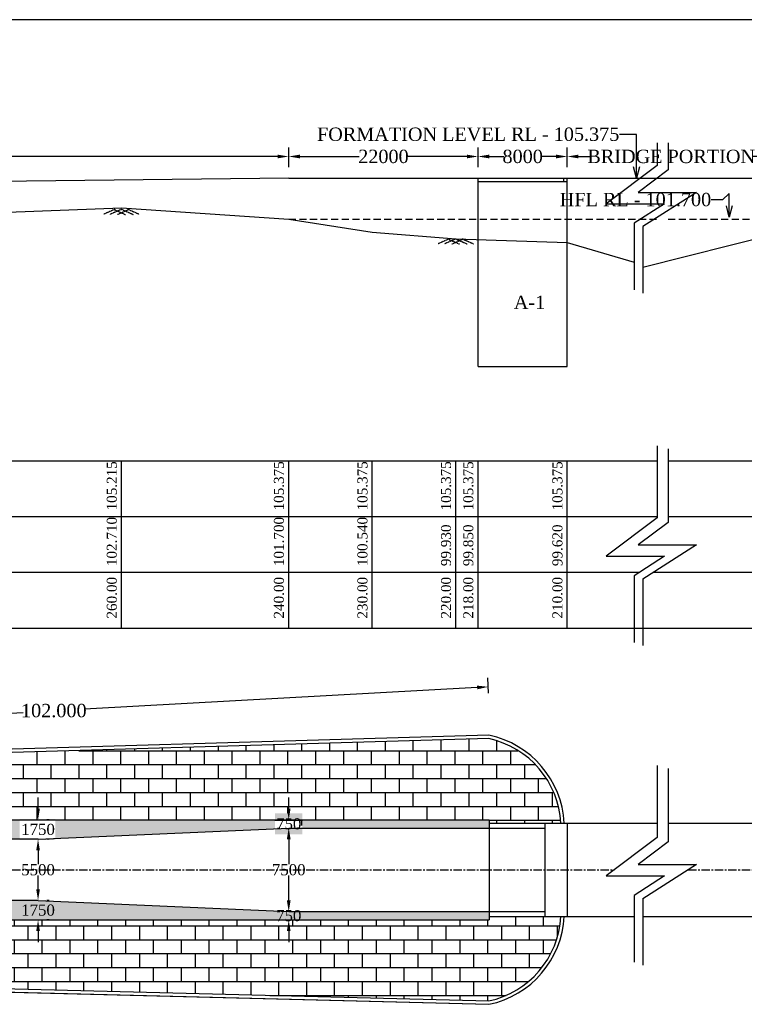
# Model space of a CAD drawing. Header units: millimetres. Extents: x -18859927 to 5748923, y -509130 to 320261.
# Tile 4 of 5: x 5565481 to 5630519, y -392049 to -303623. Entities that reach past the tile are written whole.
import ezdxf

# ---------------------------------------------------------------- set-up
doc = ezdxf.new("R2010")
doc.units = ezdxf.units.MM
doc.header["$MEASUREMENT"] = 0
for name, pattern in [('CENTERX2', [4, 2.5, -0.5, 0.5, -0.5]), ('DASHED2', [9.525, 6.35, -3.175]), ('HIDDEN', [0.375, 0.25, -0.125])]:
    doc.linetypes.add(name, pattern=pattern)
doc.styles.get("Standard").update_dxf_attribs({"font": 'times.ttf'})
doc.dimstyles.get("Standard").update_dxf_attribs({"dimtxt": 400, "dimasz": 215, "dimexe": 0.18, "dimexo": 0.0625, "dimgap": 0.09, "dimtad": 0, "dimtih": 1, "dimtoh": 1, "dimdec": 0, "dimzin": 4, "dimdsep": 46, "dimtxsty": 'Standard', "dimblk": 'OPEN90', "dimcen": 0, "dimadec": 0, "dimazin": 1, "dimtfac": 1, "dimtdec": 0, "dimtix": 1, "dimtofl": 0, "dimtmove": 0, "dimatfit": 3, "dimldrblk": 'OPEN30', "dimfxl": 0, "dimtolj": 1, "dimtzin": 0, "dimarcsym": 0})

# ---------------------------------------------------------------- blocks, each defined once
blk = doc.blocks.new('*D35')
at = {"color": 0, "linetype": 'Continuous', "lineweight": -2, "ltscale": 10000, "transparency": 16777216}
for p, q in [((5614628, -316765), (5614628, -315110)), ((5633285, -316765), (5633285, -315110)), ((5615628, -315910), (5616626, -315910)), ((5632285, -315910), (5631288, -315910))]:
    blk.add_line(p, q, dxfattribs=at)
at = {"color": 0, "linetype": 'Continuous', "ltscale": 10000, "transparency": 16777216}
for points in [[(5615628, -315743), (5615628, -316076), (5614628, -315910)], [(5632285, -315743), (5632285, -316076), (5633285, -315910)]]:
    blk.add_solid(points, dxfattribs=at)
at = {"layer": 'Defpoints', "color": 0, "linetype": 'Continuous', "ltscale": 10000, "transparency": 16777216}
for p in [(5614628, -315910), (5614628, -317765), (5633285, -317765)]:
    blk.add_point(p, dxfattribs=at)
at = {"color": 0, "linetype": 'Continuous', "ltscale": 10000, "transparency": 16777216, "insert": (5623957, -315910), "char_height": 500, "attachment_point": 5}
blk.add_mtext('\\A1;{\\H2.4x;BRIDGE PORTION}', dxfattribs=at)
blk = doc.blocks.new('*D19')
at = {"color": 0, "linetype": 'Continuous', "lineweight": -2, "ltscale": 10000, "transparency": 16777216}
for p, q in [((5589628, -382720), (5589628, -381720)), ((5588628, -383720), (5588828, -383720)), ((5583877, -384470), (5590428, -384470)), ((5589628, -385470), (5589628, -386470))]:
    blk.add_line(p, q, dxfattribs=at)
at = {"color": 0, "linetype": 'Continuous', "ltscale": 10000, "transparency": 16777216}
for points in [[(5589461, -382720), (5589795, -382720), (5589628, -383720)], [(5589461, -385470), (5589795, -385470), (5589628, -384470)]]:
    blk.add_solid(points, dxfattribs=at)
at = {"layer": 'Defpoints', "color": 0, "linetype": 'Continuous', "ltscale": 10000, "transparency": 16777216}
for p in [(5589628, -383720), (5582877, -384470), (5589628, -384470)]:
    blk.add_point(p, dxfattribs=at)
at = {"color": 0, "linetype": 'Continuous', "ltscale": 10000, "transparency": 16777216, "insert": (5589628, -384095), "char_height": 500, "attachment_point": 5}
blk.add_mtext('\\A1;{\\H2x;750}', dxfattribs=at)
blk = doc.blocks.new('*D47')
at = {"color": 0, "linetype": 'Continuous', "lineweight": -2, "ltscale": 10000, "transparency": 16777216}
for p, q in [((5606628, -316867), (5606628, -315110)), ((5614628, -316867), (5614628, -315110)), ((5607628, -315910), (5608942, -315910)), ((5613628, -315910), (5612315, -315910))]:
    blk.add_line(p, q, dxfattribs=at)
at = {"color": 0, "linetype": 'Continuous', "ltscale": 10000, "transparency": 16777216}
for points in [[(5607628, -315743), (5607628, -316076), (5606628, -315910)], [(5613628, -315743), (5613628, -316076), (5614628, -315910)]]:
    blk.add_solid(points, dxfattribs=at)
at = {"layer": 'Defpoints', "color": 0, "linetype": 'Continuous', "ltscale": 10000, "transparency": 16777216}
for p in [(5614628, -315910), (5606628, -317867), (5614628, -317867)]:
    blk.add_point(p, dxfattribs=at)
at = {"color": 0, "linetype": 'Continuous', "ltscale": 10000, "transparency": 16777216, "insert": (5610628, -315910), "char_height": 500, "attachment_point": 5}
blk.add_mtext('\\A1;{\\H2.4x;8000}', dxfattribs=at)
blk = doc.blocks.new('*D49')
at = {"color": 0, "linetype": 'Continuous', "lineweight": -2, "ltscale": 10000, "transparency": 16777216}
for p, q in [((5589628, -374470), (5589628, -373470)), ((5588628, -375470), (5588828, -375470)), ((5588628, -376220), (5588828, -376220)), ((5589628, -377220), (5589628, -378220))]:
    blk.add_line(p, q, dxfattribs=at)
at = {"color": 0, "linetype": 'Continuous', "ltscale": 10000, "transparency": 16777216}
for points in [[(5589462, -374470), (5589795, -374470), (5589628, -375470)], [(5589462, -377220), (5589795, -377220), (5589628, -376220)]]:
    blk.add_solid(points, dxfattribs=at)
at = {"layer": 'Defpoints', "color": 0, "linetype": 'Continuous', "ltscale": 10000, "transparency": 16777216}
for p in [(5589628, -375470), (5589628, -376220), (5589628, -376220)]:
    blk.add_point(p, dxfattribs=at)
at = {"color": 0, "linetype": 'Continuous', "ltscale": 10000, "transparency": 16777216, "insert": (5589628, -375845), "char_height": 500, "attachment_point": 5}
blk.add_mtext('\\A1;{\\H2x;750}', dxfattribs=at)
blk = doc.blocks.new('*D50')
at = {"color": 0, "linetype": 'Continuous', "lineweight": -2, "ltscale": 10000, "transparency": 16777216}
for p, q in [((5590628, -376220), (5590428, -376220)), ((5589628, -377220), (5589628, -379459)), ((5589628, -382718), (5589628, -380479)), ((5590628, -383718), (5590428, -383718))]:
    blk.add_line(p, q, dxfattribs=at)
at = {"color": 0, "linetype": 'Continuous', "ltscale": 10000, "transparency": 16777216}
for points in [[(5589462, -377220), (5589795, -377220), (5589628, -376220)], [(5589462, -382718), (5589795, -382718), (5589628, -383718)]]:
    blk.add_solid(points, dxfattribs=at)
at = {"layer": 'Defpoints', "color": 0, "linetype": 'Continuous', "ltscale": 10000, "transparency": 16777216}
for p in [(5589628, -376220), (5589628, -383718), (5589628, -383718)]:
    blk.add_point(p, dxfattribs=at)
at = {"color": 0, "linetype": 'Continuous', "ltscale": 10000, "transparency": 16777216, "insert": (5589628, -379969), "char_height": 500, "attachment_point": 5}
blk.add_mtext('\\A1;{\\H2x;7500}', dxfattribs=at)
blk = doc.blocks.new('*D51')
at = {"color": 0, "linetype": 'Continuous', "lineweight": -2, "ltscale": 10000, "transparency": 16777216}
for p, q in [((5567128, -374470), (5567128, -373470)), ((5568128, -375470), (5567928, -375470)), ((5568128, -377220), (5567928, -377220)), ((5567128, -378220), (5567128, -379220))]:
    blk.add_line(p, q, dxfattribs=at)
at = {"color": 0, "linetype": 'Continuous', "ltscale": 10000, "transparency": 16777216}
for points in [[(5566962, -374470), (5567295, -374470), (5567128, -375470)], [(5566962, -378220), (5567295, -378220), (5567128, -377220)]]:
    blk.add_solid(points, dxfattribs=at)
at = {"layer": 'Defpoints', "color": 0, "linetype": 'Continuous', "ltscale": 10000, "transparency": 16777216}
for p in [(5567128, -375470), (5567128, -377220), (5567128, -377220)]:
    blk.add_point(p, dxfattribs=at)
at = {"color": 0, "linetype": 'Continuous', "ltscale": 10000, "transparency": 16777216, "insert": (5567128, -376345), "char_height": 500, "attachment_point": 5}
blk.add_mtext('\\A1;{\\H2x;1750}', dxfattribs=at)
blk = doc.blocks.new('*D52')
at = {"color": 0, "linetype": 'Continuous', "lineweight": -2, "ltscale": 10000, "transparency": 16777216}
for p, q in [((5568128, -377220), (5567928, -377220)), ((5567128, -378220), (5567128, -379461)), ((5567128, -381720), (5567128, -380479)), ((5568128, -382720), (5567928, -382720))]:
    blk.add_line(p, q, dxfattribs=at)
at = {"color": 0, "linetype": 'Continuous', "ltscale": 10000, "transparency": 16777216}
for points in [[(5566962, -378220), (5567295, -378220), (5567128, -377220)], [(5566962, -381720), (5567295, -381720), (5567128, -382720)]]:
    blk.add_solid(points, dxfattribs=at)
at = {"layer": 'Defpoints', "color": 0, "linetype": 'Continuous', "ltscale": 10000, "transparency": 16777216}
for p in [(5567128, -377220), (5567128, -382720), (5567128, -382720)]:
    blk.add_point(p, dxfattribs=at)
at = {"color": 0, "linetype": 'Continuous', "ltscale": 10000, "transparency": 16777216, "insert": (5567128, -379970), "char_height": 500, "attachment_point": 5}
blk.add_mtext('\\A1;{\\H2x;5500}', dxfattribs=at)
blk = doc.blocks.new('*D53')
at = {"color": 0, "linetype": 'Continuous', "lineweight": -2, "ltscale": 10000, "transparency": 16777216}
for p, q in [((5567128, -381720), (5567128, -380720)), ((5568128, -382720), (5567928, -382720)), ((5568128, -384470), (5567928, -384470)), ((5567128, -385470), (5567128, -386470))]:
    blk.add_line(p, q, dxfattribs=at)
at = {"color": 0, "linetype": 'Continuous', "ltscale": 10000, "transparency": 16777216}
for points in [[(5566962, -381720), (5567295, -381720), (5567128, -382720)], [(5566962, -385470), (5567295, -385470), (5567128, -384470)]]:
    blk.add_solid(points, dxfattribs=at)
at = {"layer": 'Defpoints', "color": 0, "linetype": 'Continuous', "ltscale": 10000, "transparency": 16777216}
for p in [(5567128, -382720), (5567128, -384470), (5567128, -384470)]:
    blk.add_point(p, dxfattribs=at)
at = {"color": 0, "linetype": 'Continuous', "ltscale": 10000, "transparency": 16777216, "insert": (5567128, -383595), "char_height": 500, "attachment_point": 5}
blk.add_mtext('\\A1;{\\H2x;1750}', dxfattribs=at)
blk = doc.blocks.new('*D60')
at = {"color": 0, "linetype": 'Continuous', "lineweight": -2, "ltscale": 10000, "transparency": 16777216}
for p, q in [((5607573, -364119), (5607498, -362741)), ((5606543, -363595), (5571286, -365531)), ((5530540, -367769), (5565798, -365833)), ((5529573, -368403), (5529498, -367025))]:
    blk.add_line(p, q, dxfattribs=at)
at = {"color": 0, "linetype": 'Continuous', "ltscale": 10000, "transparency": 16777216}
for points in [[(5606534, -363428), (5606552, -363761), (5607542, -363540)], [(5530531, -367602), (5530549, -367935), (5529542, -367824)]]:
    blk.add_solid(points, dxfattribs=at)
at = {"layer": 'Defpoints', "color": 0, "linetype": 'Continuous', "ltscale": 10000, "transparency": 16777216}
for p in [(5607542, -363540), (5607628, -365117), (5529628, -369401)]:
    blk.add_point(p, dxfattribs=at)
at = {"color": 0, "linetype": 'Continuous', "ltscale": 10000, "transparency": 16777216, "insert": (5568542, -365682), "char_height": 500, "attachment_point": 5}
blk.add_mtext('\\A1;{\\H2.4x;102.000}', dxfattribs=at)
blk = doc.blocks.new('*D62')
at = {"color": 0, "linetype": 'Continuous', "lineweight": -2, "ltscale": 10000, "transparency": 16777216}
for p, q in [((5589628, -316867), (5589628, -315110)), ((5606628, -316867), (5606628, -315110)), ((5590628, -315910), (5595964, -315910)), ((5605628, -315910), (5600293, -315910))]:
    blk.add_line(p, q, dxfattribs=at)
at = {"color": 0, "linetype": 'Continuous', "ltscale": 10000, "transparency": 16777216}
for points in [[(5590628, -315743), (5590628, -316076), (5589628, -315910)], [(5605628, -315743), (5605628, -316076), (5606628, -315910)]]:
    blk.add_solid(points, dxfattribs=at)
at = {"layer": 'Defpoints', "color": 0, "linetype": 'Continuous', "ltscale": 10000, "transparency": 16777216}
for p in [(5589628, -315910), (5589628, -317867), (5606628, -317867)]:
    blk.add_point(p, dxfattribs=at)
at = {"color": 0, "linetype": 'Continuous', "ltscale": 10000, "transparency": 16777216, "insert": (5598128, -315910), "char_height": 500, "attachment_point": 5}
blk.add_mtext('\\A1;{\\H2.4x;22000}', dxfattribs=at)
blk = doc.blocks.new('*D66')
at = {"color": 0, "linetype": 'Continuous', "lineweight": -2, "ltscale": 10000, "transparency": 16777216}
for p, q in [((5469628, -317151), (5469628, -315110)), ((5589628, -316867), (5589628, -315110)), ((5470628, -315910), (5527327, -315910)), ((5588628, -315910), (5531929, -315910))]:
    blk.add_line(p, q, dxfattribs=at)
at = {"color": 0, "linetype": 'Continuous', "ltscale": 10000, "transparency": 16777216}
for points in [[(5470628, -315743), (5470628, -316076), (5469628, -315910)], [(5588628, -315743), (5588628, -316076), (5589628, -315910)]]:
    blk.add_solid(points, dxfattribs=at)
at = {"layer": 'Defpoints', "color": 0, "linetype": 'Continuous', "ltscale": 10000, "transparency": 16777216}
for p in [(5589628, -315910), (5469628, -318151), (5589628, -317867)]:
    blk.add_point(p, dxfattribs=at)
at = {"color": 0, "linetype": 'Continuous', "ltscale": 10000, "transparency": 16777216, "insert": (5529628, -315910), "char_height": 500, "attachment_point": 5}
blk.add_mtext('\\A1;{\\H2.4x;160.00}', dxfattribs=at)

msp = doc.modelspace()

# ---------------------------------------------------------------- hatches: boundary and pattern name
at = {"linetype": 'Continuous', "ltscale": 10000}
h = msp.add_hatch(dxfattribs=at)
h.set_pattern_fill('BRICK', scale=5000)
h.set_pattern_definition([(0, (24559.8, 26975.8), (0, 1250), []), (90, (24559.8, 26975.8), (-2500, 2e-13), [1250, -1250]), (90, (25809.8, 26975.8), (-2500, 2e-13), [-1250, 1250])])
h.paths.add_polyline_path([(5588394.8, -375999.2), (5590859.7, -375999.2), (5590859.7, -374894.1), (5588394.8, -374894.1)])
edge = h.paths.add_edge_path()
edge.add_arc((5537189.3, -375470), 5639.1, 0, 69.182612)
edge.add_line((5539193.3, -370199.1), (5529628.3, -370174.4))
edge.add_line((5529628.3, -370174.4), (5529628.3, -375470))
edge.add_line((5529628.3, -375470), (5542828.3, -375470))
edge = h.paths.add_edge_path()
edge.add_line((5546428.3, -375470), (5607628.3, -375470))
edge.add_line((5607628.3, -375470), (5607628.3, -375770))
edge.add_line((5607628.3, -375770), (5614047.3, -375770))
edge.add_arc((5605736, -376315.4), 8329.2, 3.754156, 77.241334)
edge.add_line((5607575.4, -368191.9), (5550548.1, -369867.4))
edge.add_arc((5552307.3, -375477), 5879, 107.411984, 179.932299)
h = msp.add_hatch(dxfattribs=at)
h.set_pattern_fill('MUDST', scale=1500)
h.set_pattern_definition([(0, (24559.77, 26975.77), (750, 375), [375, -375, 0, -375, 0, -375])])
h.paths.add_polyline_path([(5588394.8, -376779.3), (5590859.7, -376779.3), (5590859.7, -374894.1), (5588394.8, -374894.1)])
h.paths.add_polyline_path([(5565466.6, -377279.3), (5568669.7, -377279.3), (5568669.7, -375394.1), (5565466.6, -375394.1)])
h.paths.add_polyline_path([(5546128.3, -375470), (5546128.3, -377220), (5567128.3, -377220), (5589628.3, -376220), (5607628.3, -376220), (5607628.3, -375470)])
h.paths.add_polyline_path([(5543128.3, -377220), (5543128.3, -375470), (5456807.2, -375470), (5456807.2, -377220)])
h = msp.add_hatch(dxfattribs=at)
h.set_pattern_fill('MUDST', scale=1500)
h.paths.add_polyline_path([(5588394.4, -385029.3), (5590859.3, -385029.3), (5590859.3, -383144.1), (5588394.4, -383144.1)], flags=9)
h.paths.add_polyline_path([(5565466.6, -384529.3), (5568669.7, -384529.3), (5568669.7, -382644.1), (5565466.6, -382644.1)], flags=9)
h.paths.add_polyline_path([(5543128.3, -384470), (5543128.3, -382720), (5456807.2, -382720), (5456807.2, -384470)])
h.paths.add_polyline_path([(5546128.3, -382720), (5546128.3, -384470), (5607628.3, -384470), (5607628.3, -383720), (5589628.3, -383720), (5567128.3, -382720)])
h = msp.add_hatch(dxfattribs=at)
h.set_pattern_fill('BRICK', scale=5000)
h.paths.add_polyline_path([(5614047.3, -384170), (5607628.3, -384170), (5607628.3, -384470), (5546428.3, -384470, 0.3998791), (5552025.2, -390335.3), (5607575.4, -391748.2, 0.3395924)])
h.paths.add_polyline_path([(5588394.4, -385029.3), (5590859.3, -385029.3), (5590859.3, -383144.1), (5588394.4, -383144.1)], flags=9)

# ---------------------------------------------------------------- linework, layer by layer
for p, q in [((5748923.3, -303623.5), (5447176.8, -303623.5)), ((5589628.3, -317867.1), (5469628.3, -319157.1)), ((5589628.3, -317867.1), (5606628.3, -317867.1)), ((5606628.3, -317867.1), (5641285.4, -317867.1)), ((5606628.3, -318167.1), (5614628.3, -318167.1)), ((5567128.3, -377220), (5589628.3, -376220)), ((5567128.3, -382720), (5589628.3, -383720)), ((5552290.5, -390642.1), (5607602.8, -392049))]:
    msp.add_line(p, q, dxfattribs=at)
at = {"color": 0, "linetype": 'Continuous'}
for p, q in [((5622707.8, -314683.1), (5622707.8, -316715.4)), ((5623684.1, -314683.1), (5623684.1, -317105.6)), ((5622707.8, -316715.4), (5618131.2, -320155.3)), ((5623684.1, -317105.6), (5620990.7, -319130)), ((5620990.7, -319130), (5626229.1, -319130)), ((5626229.1, -319130), (5621396.9, -322208)), ((5618131.2, -320155.3), (5623369.7, -320155.3)), ((5623369.7, -320155.3), (5620631.4, -321899.5)), ((5620631.4, -321899.5), (5620631.4, -327885.1)), ((5621396.9, -322192.1), (5621396.9, -328177.8)), ((5622707.8, -341902.6), (5622707.8, -348374.5)), ((5623684.1, -342161.9), (5623684.1, -348764.7)), ((5622707.8, -348374.5), (5618131.2, -351814.3)), ((5623684.1, -348764.7), (5620990.7, -350789.1)), ((5620990.7, -350789.1), (5626229.1, -350789.1)), ((5626229.1, -350789.1), (5621396.9, -353867)), ((5618131.2, -351814.3), (5623369.7, -351814.3)), ((5623369.7, -351814.3), (5620631.4, -353558.5)), ((5620631.4, -353558.5), (5620631.4, -359544.2)), ((5621396.9, -353851.2), (5621396.9, -359836.8)), ((5622707.8, -370608.4), (5622707.8, -377080.3)), ((5623684.1, -370867.7), (5623684.1, -377470.5)), ((5622707.8, -377080.3), (5618131.2, -380520.2)), ((5623684.1, -377470.5), (5620990.7, -379494.9)), ((5620990.7, -379494.9), (5626229.1, -379494.9)), ((5626229.1, -379494.9), (5621396.9, -382572.8)), ((5618131.2, -380520.2), (5623369.7, -380520.2)), ((5623369.7, -380520.2), (5620631.4, -382264.3)), ((5620631.4, -382264.3), (5620631.4, -388250)), ((5621396.9, -382557), (5621396.9, -388542.7))]:
    msp.add_line(p, q, dxfattribs=at)
at = {"color": 0, "linetype": 'Continuous', "ltscale": 10000}
for p, q in [((5606628.3, -334782.2), (5606628.3, -317867.1)), ((5614328.3, -318167.1), (5614328.3, -317867.1)), ((5614628.3, -334782.2), (5614628.3, -317867.1)), ((5606628.3, -334782.2), (5614628.3, -334782.2)), ((5546128.3, -375470), (5607628.3, -375470)), ((5607628.3, -375470), (5607628.3, -384470)), ((5607628.3, -375770), (5622707.8, -375770)), ((5612628.3, -375770), (5612628.3, -384170)), ((5614628.3, -375770), (5614628.3, -384170)), ((5623684.1, -375770), (5640285.4, -375770)), ((5589628.3, -376220), (5612628.3, -376220)), ((5567128.3, -377220), (5543128.3, -377220)), ((5567128.3, -382720), (5543128.3, -382720)), ((5589628.3, -383720), (5612628.3, -383720)), ((5546128.3, -384470), (5607628.3, -384470)), ((5607628.3, -384170), (5620631.4, -384170)), ((5621396.9, -384170), (5640285.4, -384170))]:
    msp.add_line(p, q, dxfattribs=at)
at = {"color": 0, "linetype": 'HIDDEN'}
for p, q in [((5574072.1, -320634), (5573045.8, -321087.2)), ((5574628.3, -320653), (5573602, -321106.1)), ((5573960.1, -320675.7), (5574986.4, -321128.8)), ((5575296.6, -320675.7), (5574270.2, -321128.8)), ((5574628.3, -320653), (5575654.7, -321106.1)), ((5575184.5, -320634), (5576210.9, -321087.2)), ((5604072.1, -323293.2), (5603045.8, -323746.3)), ((5604628.3, -323312.1), (5603602, -323765.2)), ((5603960.1, -323334.8), (5604986.4, -323788)), ((5605296.6, -323334.8), (5604270.2, -323788)), ((5604628.3, -323312.1), (5605654.7, -323765.2)), ((5605184.5, -323293.2), (5606210.9, -323746.3))]:
    msp.add_line(p, q, dxfattribs=at)
at = {"color": 0, "linetype": 'DASHED2', "ltscale": 100}
for p, q in [((5589628.3, -321542.1), (5622707.8, -321542.1)), ((5623684.1, -321542.1), (5695485.4, -321542.1))]:
    msp.add_line(p, q, dxfattribs=at)
at = {"color": 0}
for p, q in [((5457628.3, -343242.1), (5622707.8, -343242.1)), ((5574628.3, -358270.1), (5574628.3, -343242.1)), ((5589628.3, -358270.1), (5589628.3, -343242.1)), ((5597128.3, -358270.1), (5597128.3, -343242.1)), ((5604628.3, -358270.1), (5604628.3, -343242.1)), ((5606628.3, -358270.1), (5606628.3, -343242.1)), ((5614628.3, -358270.1), (5614628.3, -343242.1)), ((5623684.1, -343242.1), (5740785.4, -343242.1)), ((5457628.3, -348242.1), (5622707.8, -348242.1)), ((5457628.3, -348242.1), (5591393.1, -348242.1)), ((5623684.1, -348242.1), (5738285.4, -348242.1)), ((5623684.1, -348242.1), (5740785.4, -348242.1)), ((5457628.3, -353242.1), (5621128.2, -353242.1)), ((5622378, -353242.1), (5740785.4, -353242.1)), ((5457628.3, -358270.1), (5740785.4, -358270.1))]:
    msp.add_line(p, q, dxfattribs=at)
at = {"color": 0, "linetype": 'CENTERX2', "ltscale": 300}
for p, q in [((5456807.2, -379970), (5618863.2, -379970)), ((5625483.2, -379970), (5740785.4, -379970))]:
    msp.add_line(p, q, dxfattribs=at)
at = {"linetype": 'Continuous', "ltscale": 10000}
for points in [[(5469628.3, -321788.5), (5484628.3, -321472.4), (5499628.3, -321472.4), (5514628.3, -320034.2), (5529823.3, -320136.9), (5544628.3, -321646.4), (5559628.3, -321079.6), (5574628.3, -320529.7), (5589628.3, -321542.1), (5597128.3, -322702.1), (5604628.3, -323312.1), (5614628.3, -323622.1), (5620631.4, -325395.9)], [(5740785.4, -320362.1), (5733285.4, -320592.1), (5718285.4, -321012.1), (5703285.4, -321282.1), (5688285.4, -321782.1), (5673285.4, -322092.1), (5658285.4, -322362.1), (5643285.4, -322632.1), (5633285.4, -322882.1), (5621396.9, -325881.5)]]:
    msp.add_lwpolyline(points, dxfattribs=at)
for points in [[(5614347.7, -375770, 0.3412799), (5607602.8, -367891.1), (5550498.2, -369568.7)], [(5614048.1, -375785.1, 0.3400861), (5607576, -368192), (5550507, -369868.6)]]:
    msp.add_lwpolyline(points, format="xyb", dxfattribs=at)
at = {"color": 0, "linetype": 'Continuous', "ltscale": 10000}
for points in [[(5552017.6, -390635.2), (5607602.8, -392049, 0.3412799), (5614347.7, -384170, 0.3412799)], [(5552025.2, -390335.3), (5607575.4, -391748.2, 0.3401064), (5614048.1, -384155)]]:
    msp.add_lwpolyline(points, format="xyb", dxfattribs=at)

# ---------------------------------------------------------------- texts
at = {"color": 0, "linetype": 'Continuous', "ltscale": 10000, "char_height": 1199.992, "attachment_point": 6}
for s, insert in [('FORMATION LEVEL RL - 105.375', (5619302.6, -313920.4)), ('HFL RL - 101.700', (5627547.1, -319788.5))]:
    msp.add_mtext(s, dxfattribs=dict(at, insert=insert))
at = {"color": 0, "insert": (5609831.1, -328407.2), "char_height": 1200, "attachment_point": 1}
msp.add_mtext('A-1', dxfattribs=at)
at = {"color": 0, "char_height": 900, "attachment_point": 1, "rotation": 90}
for s, insert in [('105.215', (5573295.1, -347696.7)), ('105.375', (5588295.1, -347696.7)), ('105.375', (5595795.1, -347696.7)), ('105.375', (5603295.1, -347696.7)), ('105.375', (5605295.1, -347696.7)), ('105.375', (5613295.1, -347696.7)), ('102.710', (5573295.1, -352696.7)), ('101.700', (5588295.1, -352696.7)), ('100.540', (5595795.1, -352696.7)), ('99.930', (5603295.1, -352696.7)), ('99.850', (5605295.1, -352696.7)), ('99.620', (5613295.1, -352696.7)), ('260.00', (5573295.1, -357407.3)), ('240.00', (5588295.1, -357407.3)), ('230.00', (5595795.1, -357407.3)), ('220.00', (5603295.1, -357407.3)), ('218.00', (5605295.1, -357407.3)), ('210.00', (5613295.1, -357407.3))]:
    msp.add_mtext(s, dxfattribs=dict(at, insert=insert))

# ---------------------------------------------------------------- dimensions: what is measured, and where the dimension line sits
at = {"color": 0, "linetype": 'Continuous', "ltscale": 10000}
dim = msp.add_linear_dim(base=(5614628.3, -315909.5), p1=(5633285.4, -317765.3), p2=(5614628.3, -317765.3), text='{\\H2.4x;BRIDGE PORTION}', dimstyle='Standard', override={"dimtxt": 500, "dimasz": 1000, "dimexe": 800, "dimexo": 1000, "dimfxl": 300}, dxfattribs=at)
dim.commit()
dim.dimension.update_dxf_attribs({"geometry": '*D35', "text_midpoint": (5623956.9, -315909.5)})
at = {"linetype": 'Continuous', "ltscale": 10000}
for base, p1, p2, text, picture, middle in [((5589628.3, -315909.5), (5469628.3, -318151.3), (5589628.3, -317867.1), '{\\H2.4x;160.00}', '*D66', (5529628.3, -315909.5)), ((5589628.3, -315909.5), (5606628.3, -317867.1), (5589628.3, -317867.1), '{\\H2.4x;22000}', '*D62', (5598128.3, -315909.5)), ((5614628.3, -315909.5), (5606628.3, -317867.1), (5614628.3, -317867.1), '{\\H2.4x;<>}', '*D47', (5610628.3, -315909.5))]:
    dim = msp.add_linear_dim(base=base, p1=p1, p2=p2, text=text, dimstyle='Standard', override={"dimtxt": 500, "dimasz": 1000, "dimexe": 800, "dimexo": 1000, "dimfxl": 300}, dxfattribs=at)
    dim.commit()
    dim.dimension.update_dxf_attribs({"geometry": picture, "text_midpoint": middle})
dim = msp.add_aligned_dim(p1=(5529628.3, -369401), p2=(5607628.3, -365117.3), distance=1579.7, text='{\\H2.4x;102.000}', dimstyle='Standard', override={"dimtxt": 500, "dimasz": 1000, "dimexe": 800, "dimexo": 1000, "dimfxl": 300}, dxfattribs=at)
dim.commit()
dim.dimension.update_dxf_attribs({"geometry": '*D60', "text_midpoint": (5568541.7, -365681.8)})
for base, p1, p2, text, picture, middle in [((5567128.3, -377220), (5567128.3, -375470), (5567128.3, -377220), '{\\H2x;<>}', '*D51', (5567128.3, -376345)), ((5589628.3, -383717.7), (5589628.3, -376220), (5589628.3, -383717.7), '{\\H2x;7500}', '*D50', (5589628.3, -379968.9)), ((5567128.3, -382720), (5567128.3, -377220), (5567128.3, -382720), '{\\H2x;5500}', '*D52', (5567128.3, -379970)), ((5567128.3, -384470), (5567128.3, -382720), (5567128.3, -384470), '{\\H2x;<>}', '*D53', (5567128.3, -383595))]:
    dim = msp.add_linear_dim(base=base, p1=p1, p2=p2, angle=90, text=text, dimstyle='Standard', override={"dimtxt": 500, "dimasz": 1000, "dimexe": 800, "dimexo": 1000, "dimfxl": 300}, dxfattribs=at)
    dim.commit()
    dim.dimension.update_dxf_attribs({"geometry": picture, "text_midpoint": middle})
dim = msp.add_linear_dim(base=(5589628.3, -376220), p1=(5589628.3, -375470), p2=(5589628.3, -376220), angle=90, text='{\\H2x;<>}', dimstyle='Standard', override={"dimtxt": 500, "dimasz": 1000, "dimexe": 800, "dimexo": 1000, "dimfxl": 300}, dxfattribs=at)
dim.commit()
dim.dimension.update_dxf_attribs({"geometry": '*D49', "text_midpoint": (5589628.3, -375845), "dimtype": 160})
at = {"color": 0, "linetype": 'Continuous', "ltscale": 10000}
dim = msp.add_linear_dim(base=(5589628, -384470), p1=(5589628.3, -383720), p2=(5582876.8, -384470), angle=90, text='{\\H2x;<>}', dimstyle='Standard', override={"dimtxt": 500, "dimasz": 1000, "dimexe": 800, "dimexo": 1000, "dimfxl": 300}, dxfattribs=at)
dim.commit()
dim.dimension.update_dxf_attribs({"geometry": '*D19', "text_midpoint": (5589628, -384095), "dimtype": 160})

# ---------------------------------------------------------------- leaders
at = {"color": 0, "linetype": 'Continuous', "ltscale": 10000, "annotation_type": 0, "has_hookline": 1, "hookline_direction": 1}
for points, text_width in [([(5620844.8, -317846.1), (5620844.8, -313920.4), (5619302.7, -313920.4)], 26381.7), ([(5629169.8, -321352.6), (5629169.8, -319241.7), (5628547.2, -319788.5), (5627547.2, -319788.5)], 13195.6)]:
    msp.add_leader(points, dimstyle='Standard', override={"dimtxt": 500, "dimasz": 1000, "dimexe": 800, "dimexo": 1000, "dimfxl": 300}, dxfattribs=dict(at, text_width=text_width))

doc.saveas('drawing.dxf')
